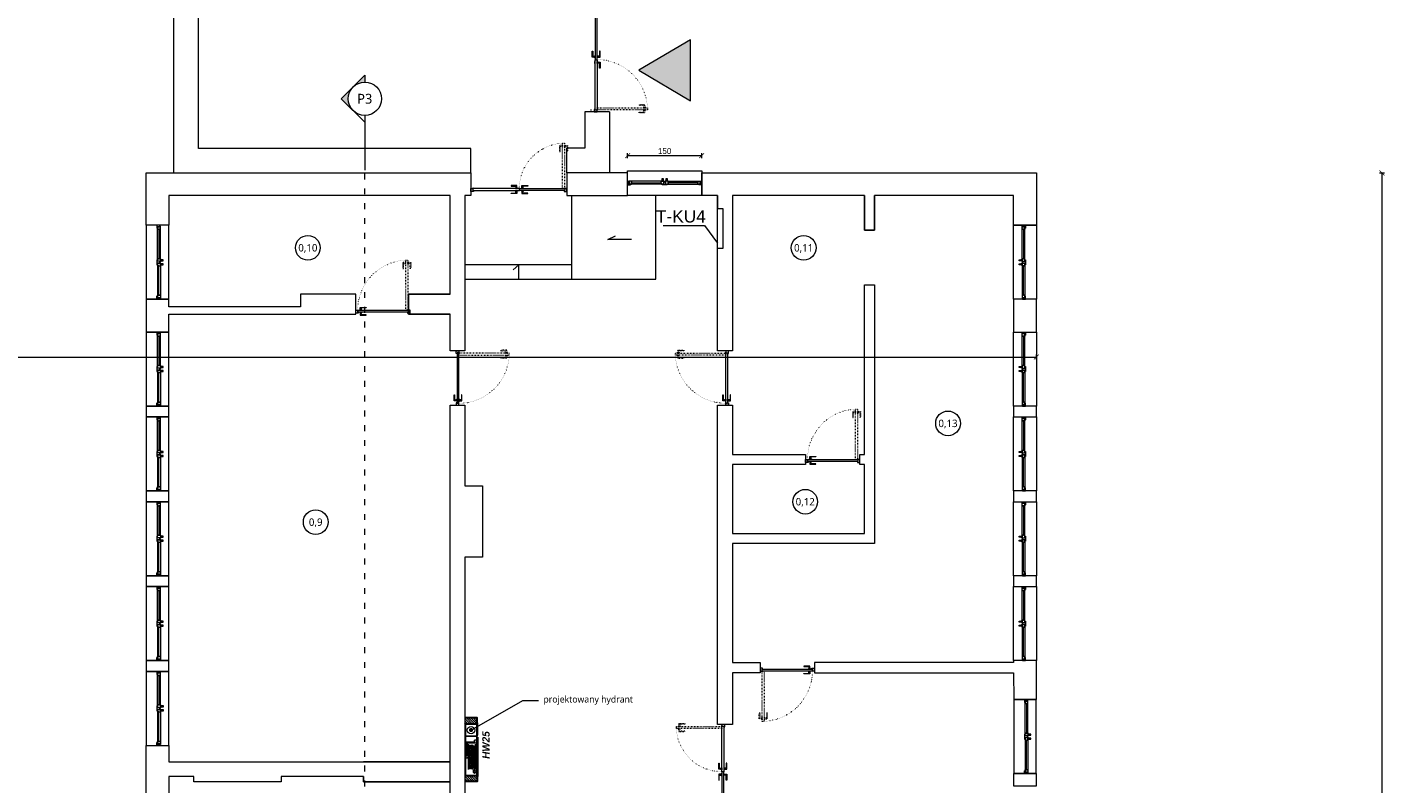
# Model space of a CAD drawing. Header units: millimetres. Extents: x -221 to 149158, y -114258 to 0.
# Tile 39 of 219: x 85454 to 88205, y -63923 to -62390. Entities that reach past the tile are written whole.
import ezdxf
from ezdxf import colors
from ezdxf.entities.mleader import LeaderData, LeaderLine
from ezdxf.enums import TextEntityAlignment as Align
from ezdxf.math import Vec2, Vec3

# ---------------------------------------------------------------- set-up
doc = ezdxf.new("R2010")
doc.units = ezdxf.units.MM
doc.linetypes.add('ACAD_ISO03W100', pattern=[30, 12, -18])
doc.linetypes.add('ACAD_ISO07W100', pattern=[3, 0, -3])
doc.layers.get('0').update_dxf_attribs({"lineweight": 0})
for name, color, linetype, lineweight, true_color in [('A-instalacje.ART', 7, 'Continuous', 30, 0xd60000), ('A-opis.ART', 7, 'Continuous', 0, 0x000000), ('A-przekrycieram.ART', 7, 'Continuous', 0, 0xffffff), ('A-wyposażenie.ART', 7, 'Continuous', 0, 0x000000), ('instalacje_arch', 7, 'Continuous', 30, 0xd60000), ('wypełnienie 2', 7, 'Continuous', 0, 0x363636)]:
    doc.layers.add(name, color=color, linetype=linetype, lineweight=lineweight, true_color=true_color)
for name, color, linetype, lineweight in [('OPIS', 4, 'Continuous', 9), ('opis..KF', 250, 'Continuous', 15), ('stolarka_arch', 250, 'Continuous', 5), ('wymiar..KF', 12, 'Continuous', 5), ('ściana pro..KF', 222, 'Continuous', 30), ('ściany ist..KF', 61, 'Continuous', 5)]:
    doc.layers.add(name, color=color, linetype=linetype, lineweight=lineweight)
doc.styles.add('ARCH', font='segoeuil.ttf')
doc.styles.add('kamil', font='GOTHIC.TTF')
doc.styles.get("Standard").update_dxf_attribs({"font": 'arial.ttf'})
doc.dimstyles.new('100..KF', dxfattribs={"dimtxt": 12, "dimasz": 10, "dimexe": 5, "dimexo": 5, "dimgap": 3, "dimtad": 1, "dimdec": 1, "dimrnd": 0.5, "dimtxsty": 'kamil', "dimblk": 'ARCHTICK', "dimcen": 0, "dimclrd": 256, "dimclre": 256, "dimclrt": 256, "dimadec": 0, "dimazin": 0, "dimtfac": 1, "dimtdec": 1, "dimtofl": 0, "dimtmove": 0, "dimatfit": 3, "dimfxl": 10, "dimfxlon": 1, "dimlwd": 0, "dimlwe": 0, "dimarcsym": 0})
doc.dimstyles.new('50..KF', dxfattribs={"dimscale": 0.5, "dimtxt": 12, "dimasz": 10, "dimexe": 5, "dimexo": 5, "dimgap": 3, "dimtad": 1, "dimdec": 1, "dimrnd": 0.5, "dimtxsty": 'kamil', "dimblk": 'ARCHTICK', "dimcen": 0, "dimclrd": 256, "dimclre": 256, "dimclrt": 256, "dimadec": 0, "dimazin": 0, "dimtfac": 1, "dimtdec": 1, "dimtofl": 0, "dimtmove": 0, "dimatfit": 3, "dimfxl": 10, "dimfxlon": 1, "dimlwd": 0, "dimlwe": 0, "dimarcsym": 0})

# ---------------------------------------------------------------- blocks, each defined once
blk = doc.blocks.new('*U650')
at = {"layer": 'stolarka_arch', "linetype": 'ACAD_ISO03W100', "lineweight": 0, "ltscale": 0.1}
for points in [[(3.5, 97), (-1.5, 97), (-1.5, 85), (-0.5, 85), (-0.5, 95), (3.5, 95)], [(3.5, 98), (3.5, 94), (4.5, 94), (4.5, 98)], [(4.5, 102), (4.5, 0), (8.5, 0), (8.5, 102)], [(9.5, 98), (9.5, 94), (8.5, 94), (8.5, 98)], [(9.5, 97), (14.5, 97), (14.5, 85), (13.5, 85), (13.5, 95), (9.5, 95)]]:
    blk.add_lwpolyline(points, close=True, dxfattribs=at)
at = {"layer": 'stolarka_arch'}
for points in [[(5, -4), (5, -6), (0, -6), (0, 0), (4, 0), (4, -4), (5, -4)], [(106, 0), (4, 0), (4, -4), (106, -4)], [(101, 1), (101, 6), (89, 6), (89, 5), (99, 5), (99, 1)], [(102, 1), (98, 1), (98, 0), (102, 0)], [(105, -4), (105, -6), (110, -6), (110, 0), (106, 0), (106, -4), (105, -4)], [(101, -5), (101, -10), (89, -10), (89, -9), (99, -9), (99, -5)], [(102, -5), (98, -5), (98, -4), (102, -4)]]:
    blk.add_lwpolyline(points, close=True, dxfattribs=at)
blk.add_circle((4, 0.5), 0.5, dxfattribs=at)
at = {"layer": 'stolarka_arch', "linetype": 'ACAD_ISO07W100', "lineweight": 0, "ltscale": 0.5}
blk.add_arc((4, 0), 102, 0, 89.6506, dxfattribs=at)
blk = doc.blocks.new('*U1022')
at = {"layer": 'stolarka_arch', "lineweight": 0}
blk.add_lwpolyline([(0, 0), (150, 0), (150, -46), (0, -46)], close=True, dxfattribs=at)
at = {"layer": 'stolarka_arch'}
for points in [[(0, -22), (6, -22), (6, -23), (3, -23), (3, -28), (0, -28)], [(3, -23), (8, -23), (8, -29), (2, -29), (2, -28), (3, -28)], [(8, -26), (68, -26), (68, -23), (8, -23)], [(8, -26), (68, -26), (68, -29), (8, -29)], [(73, -23), (68, -23), (68, -29), (74, -29), (74, -28), (73, -28)], [(70, -22), (80, -22), (80, -23), (77, -23), (77, -28), (73, -28), (73, -23), (70, -23)], [(77, -23), (82, -23), (82, -29), (76, -29), (76, -28), (77, -28)], [(142, -26), (82, -26), (82, -23), (142, -23)], [(142, -26), (82, -26), (82, -29), (142, -29)], [(147, -23), (142, -23), (142, -29), (148, -29), (148, -28), (147, -28)], [(150, -22), (144, -22), (144, -23), (147, -23), (147, -28), (150, -28)], [(73, -30), (69, -30), (69, -29), (73, -29)], [(72, -35), (70, -35), (70, -30), (72, -30)], [(81, -30), (77, -30), (77, -29), (81, -29)], [(80, -35), (78, -35), (78, -30), (80, -30)]]:
    blk.add_lwpolyline(points, close=True, dxfattribs=at)
blk = doc.blocks.new('*U1023')
at = {"layer": 'stolarka_arch', "lineweight": 0}
blk.add_lwpolyline([(0, 0), (150, 0), (150, -46), (0, -46)], close=True, dxfattribs=at)
at = {"layer": 'stolarka_arch'}
for points in [[(0, -22), (6, -22), (6, -23), (3, -23), (3, -28), (0, -28)], [(3, -23), (8, -23), (8, -29), (2, -29), (2, -28), (3, -28)], [(8, -26), (68, -26), (68, -23), (8, -23)], [(8, -26), (68, -26), (68, -29), (8, -29)], [(73, -23), (68, -23), (68, -29), (74, -29), (74, -28), (73, -28)], [(70, -22), (80, -22), (80, -23), (77, -23), (77, -28), (73, -28), (73, -23), (70, -23)], [(77, -23), (82, -23), (82, -29), (76, -29), (76, -28), (77, -28)], [(142, -26), (82, -26), (82, -23), (142, -23)], [(142, -26), (82, -26), (82, -29), (142, -29)], [(147, -23), (142, -23), (142, -29), (148, -29), (148, -28), (147, -28)], [(150, -22), (144, -22), (144, -23), (147, -23), (147, -28), (150, -28)], [(73, -30), (69, -30), (69, -29), (73, -29)], [(72, -35), (70, -35), (70, -30), (72, -30)], [(81, -30), (77, -30), (77, -29), (81, -29)], [(80, -35), (78, -35), (78, -30), (80, -30)]]:
    blk.add_lwpolyline(points, close=True, dxfattribs=at)
blk = doc.blocks.new('*U1024')
at = {"layer": 'stolarka_arch', "lineweight": 0}
blk.add_lwpolyline([(0, 0), (150, 0), (150, -46), (0, -46)], close=True, dxfattribs=at)
at = {"layer": 'stolarka_arch'}
for points in [[(0, -22), (6, -22), (6, -23), (3, -23), (3, -28), (0, -28)], [(3, -23), (8, -23), (8, -29), (2, -29), (2, -28), (3, -28)], [(8, -26), (68, -26), (68, -23), (8, -23)], [(8, -26), (68, -26), (68, -29), (8, -29)], [(73, -23), (68, -23), (68, -29), (74, -29), (74, -28), (73, -28)], [(70, -22), (80, -22), (80, -23), (77, -23), (77, -28), (73, -28), (73, -23), (70, -23)], [(77, -23), (82, -23), (82, -29), (76, -29), (76, -28), (77, -28)], [(142, -26), (82, -26), (82, -23), (142, -23)], [(142, -26), (82, -26), (82, -29), (142, -29)], [(147, -23), (142, -23), (142, -29), (148, -29), (148, -28), (147, -28)], [(150, -22), (144, -22), (144, -23), (147, -23), (147, -28), (150, -28)], [(73, -30), (69, -30), (69, -29), (73, -29)], [(72, -35), (70, -35), (70, -30), (72, -30)], [(81, -30), (77, -30), (77, -29), (81, -29)], [(80, -35), (78, -35), (78, -30), (80, -30)]]:
    blk.add_lwpolyline(points, close=True, dxfattribs=at)
blk = doc.blocks.new('*U1018')
at = {"layer": 'stolarka_arch', "lineweight": 0}
blk.add_lwpolyline([(0, 0), (150, 0), (150, -46), (0, -46)], close=True, dxfattribs=at)
at = {"layer": 'stolarka_arch'}
for points in [[(0, -22), (6, -22), (6, -23), (3, -23), (3, -28), (0, -28)], [(3, -23), (8, -23), (8, -29), (2, -29), (2, -28), (3, -28)], [(8, -26), (68, -26), (68, -23), (8, -23)], [(8, -26), (68, -26), (68, -29), (8, -29)], [(73, -23), (68, -23), (68, -29), (74, -29), (74, -28), (73, -28)], [(70, -22), (80, -22), (80, -23), (77, -23), (77, -28), (73, -28), (73, -23), (70, -23)], [(77, -23), (82, -23), (82, -29), (76, -29), (76, -28), (77, -28)], [(142, -26), (82, -26), (82, -23), (142, -23)], [(142, -26), (82, -26), (82, -29), (142, -29)], [(147, -23), (142, -23), (142, -29), (148, -29), (148, -28), (147, -28)], [(150, -22), (144, -22), (144, -23), (147, -23), (147, -28), (150, -28)], [(73, -30), (69, -30), (69, -29), (73, -29)], [(72, -35), (70, -35), (70, -30), (72, -30)], [(81, -30), (77, -30), (77, -29), (81, -29)], [(80, -35), (78, -35), (78, -30), (80, -30)]]:
    blk.add_lwpolyline(points, close=True, dxfattribs=at)
blk = doc.blocks.new('*U1025')
at = {"layer": 'stolarka_arch', "lineweight": 0}
blk.add_lwpolyline([(0, 0), (150, 0), (150, -46), (0, -46)], close=True, dxfattribs=at)
at = {"layer": 'stolarka_arch'}
for points in [[(0, -22), (6, -22), (6, -23), (3, -23), (3, -28), (0, -28)], [(3, -23), (8, -23), (8, -29), (2, -29), (2, -28), (3, -28)], [(8, -26), (68, -26), (68, -23), (8, -23)], [(8, -26), (68, -26), (68, -29), (8, -29)], [(73, -23), (68, -23), (68, -29), (74, -29), (74, -28), (73, -28)], [(70, -22), (80, -22), (80, -23), (77, -23), (77, -28), (73, -28), (73, -23), (70, -23)], [(77, -23), (82, -23), (82, -29), (76, -29), (76, -28), (77, -28)], [(142, -26), (82, -26), (82, -23), (142, -23)], [(142, -26), (82, -26), (82, -29), (142, -29)], [(147, -23), (142, -23), (142, -29), (148, -29), (148, -28), (147, -28)], [(150, -22), (144, -22), (144, -23), (147, -23), (147, -28), (150, -28)], [(73, -30), (69, -30), (69, -29), (73, -29)], [(72, -35), (70, -35), (70, -30), (72, -30)], [(81, -30), (77, -30), (77, -29), (81, -29)], [(80, -35), (78, -35), (78, -30), (80, -30)]]:
    blk.add_lwpolyline(points, close=True, dxfattribs=at)
blk = doc.blocks.new('*U1026')
at = {"layer": 'stolarka_arch', "lineweight": 0}
blk.add_lwpolyline([(0, 0), (150, 0), (150, -45.9), (0, -45.9)], close=True, dxfattribs=at)
at = {"layer": 'stolarka_arch'}
for points in [[(0, -22), (6, -22), (6, -23), (3, -23), (3, -28), (0, -28)], [(3, -23), (8, -23), (8, -29), (2, -29), (2, -28), (3, -28)], [(8, -26), (68, -26), (68, -23), (8, -23)], [(8, -26), (68, -26), (68, -29), (8, -29)], [(73, -23), (68, -23), (68, -29), (74, -29), (74, -28), (73, -28)], [(70, -22), (80, -22), (80, -23), (77, -23), (77, -28), (73, -28), (73, -23), (70, -23)], [(77, -23), (82, -23), (82, -29), (76, -29), (76, -28), (77, -28)], [(142, -26), (82, -26), (82, -23), (142, -23)], [(142, -26), (82, -26), (82, -29), (142, -29)], [(147, -23), (142, -23), (142, -29), (148, -29), (148, -28), (147, -28)], [(150, -22), (144, -22), (144, -23), (147, -23), (147, -28), (150, -28)], [(73, -30), (69, -30), (69, -29), (73, -29)], [(72, -35), (70, -35), (70, -30), (72, -30)], [(81, -30), (77, -30), (77, -29), (81, -29)], [(80, -35), (78, -35), (78, -30), (80, -30)]]:
    blk.add_lwpolyline(points, close=True, dxfattribs=at)
blk = doc.blocks.new('*U1037')
at = {"layer": 'stolarka_arch', "lineweight": 0}
blk.add_lwpolyline([(0, 0), (150, 0), (150, -45.9), (0, -45.9)], close=True, dxfattribs=at)
at = {"layer": 'stolarka_arch'}
for points in [[(0, -22), (6, -22), (6, -23), (3, -23), (3, -28), (0, -28)], [(3, -23), (8, -23), (8, -29), (2, -29), (2, -28), (3, -28)], [(8, -26), (68, -26), (68, -23), (8, -23)], [(8, -26), (68, -26), (68, -29), (8, -29)], [(73, -23), (68, -23), (68, -29), (74, -29), (74, -28), (73, -28)], [(70, -22), (80, -22), (80, -23), (77, -23), (77, -28), (73, -28), (73, -23), (70, -23)], [(77, -23), (82, -23), (82, -29), (76, -29), (76, -28), (77, -28)], [(142, -26), (82, -26), (82, -23), (142, -23)], [(142, -26), (82, -26), (82, -29), (142, -29)], [(147, -23), (142, -23), (142, -29), (148, -29), (148, -28), (147, -28)], [(150, -22), (144, -22), (144, -23), (147, -23), (147, -28), (150, -28)], [(73, -30), (69, -30), (69, -29), (73, -29)], [(72, -35), (70, -35), (70, -30), (72, -30)], [(81, -30), (77, -30), (77, -29), (81, -29)], [(80, -35), (78, -35), (78, -30), (80, -30)]]:
    blk.add_lwpolyline(points, close=True, dxfattribs=at)
blk = doc.blocks.new('*U1040')
at = {"layer": 'stolarka_arch', "lineweight": 0}
blk.add_lwpolyline([(0, 0), (150, 0), (150, -46), (0, -46)], close=True, dxfattribs=at)
at = {"layer": 'stolarka_arch'}
for points in [[(0, -22), (6, -22), (6, -23), (3, -23), (3, -28), (0, -28)], [(3, -23), (8, -23), (8, -29), (2, -29), (2, -28), (3, -28)], [(8, -26), (68, -26), (68, -23), (8, -23)], [(8, -26), (68, -26), (68, -29), (8, -29)], [(73, -23), (68, -23), (68, -29), (74, -29), (74, -28), (73, -28)], [(70, -22), (80, -22), (80, -23), (77, -23), (77, -28), (73, -28), (73, -23), (70, -23)], [(77, -23), (82, -23), (82, -29), (76, -29), (76, -28), (77, -28)], [(142, -26), (82, -26), (82, -23), (142, -23)], [(142, -26), (82, -26), (82, -29), (142, -29)], [(147, -23), (142, -23), (142, -29), (148, -29), (148, -28), (147, -28)], [(150, -22), (144, -22), (144, -23), (147, -23), (147, -28), (150, -28)], [(73, -30), (69, -30), (69, -29), (73, -29)], [(72, -35), (70, -35), (70, -30), (72, -30)], [(81, -30), (77, -30), (77, -29), (81, -29)], [(80, -35), (78, -35), (78, -30), (80, -30)]]:
    blk.add_lwpolyline(points, close=True, dxfattribs=at)
blk = doc.blocks.new('*U1028')
at = {"layer": 'stolarka_arch', "lineweight": 0}
blk.add_lwpolyline([(0, 0), (150, 0), (150, -46), (0, -46)], close=True, dxfattribs=at)
at = {"layer": 'stolarka_arch'}
for points in [[(0, -22), (6, -22), (6, -23), (3, -23), (3, -28), (0, -28)], [(3, -23), (8, -23), (8, -29), (2, -29), (2, -28), (3, -28)], [(8, -26), (68, -26), (68, -23), (8, -23)], [(8, -26), (68, -26), (68, -29), (8, -29)], [(73, -23), (68, -23), (68, -29), (74, -29), (74, -28), (73, -28)], [(70, -22), (80, -22), (80, -23), (77, -23), (77, -28), (73, -28), (73, -23), (70, -23)], [(77, -23), (82, -23), (82, -29), (76, -29), (76, -28), (77, -28)], [(142, -26), (82, -26), (82, -23), (142, -23)], [(142, -26), (82, -26), (82, -29), (142, -29)], [(147, -23), (142, -23), (142, -29), (148, -29), (148, -28), (147, -28)], [(150, -22), (144, -22), (144, -23), (147, -23), (147, -28), (150, -28)], [(73, -30), (69, -30), (69, -29), (73, -29)], [(72, -35), (70, -35), (70, -30), (72, -30)], [(81, -30), (77, -30), (77, -29), (81, -29)], [(80, -35), (78, -35), (78, -30), (80, -30)]]:
    blk.add_lwpolyline(points, close=True, dxfattribs=at)
blk = doc.blocks.new('*U1029')
at = {"layer": 'stolarka_arch', "lineweight": 0}
blk.add_lwpolyline([(0, 0), (150, 0), (150, -46), (0, -46)], close=True, dxfattribs=at)
at = {"layer": 'stolarka_arch'}
for points in [[(0, -22), (6, -22), (6, -23), (3, -23), (3, -28), (0, -28)], [(3, -23), (8, -23), (8, -29), (2, -29), (2, -28), (3, -28)], [(8, -26), (68, -26), (68, -23), (8, -23)], [(8, -26), (68, -26), (68, -29), (8, -29)], [(73, -23), (68, -23), (68, -29), (74, -29), (74, -28), (73, -28)], [(70, -22), (80, -22), (80, -23), (77, -23), (77, -28), (73, -28), (73, -23), (70, -23)], [(77, -23), (82, -23), (82, -29), (76, -29), (76, -28), (77, -28)], [(142, -26), (82, -26), (82, -23), (142, -23)], [(142, -26), (82, -26), (82, -29), (142, -29)], [(147, -23), (142, -23), (142, -29), (148, -29), (148, -28), (147, -28)], [(150, -22), (144, -22), (144, -23), (147, -23), (147, -28), (150, -28)], [(73, -30), (69, -30), (69, -29), (73, -29)], [(72, -35), (70, -35), (70, -30), (72, -30)], [(81, -30), (77, -30), (77, -29), (81, -29)], [(80, -35), (78, -35), (78, -30), (80, -30)]]:
    blk.add_lwpolyline(points, close=True, dxfattribs=at)
blk = doc.blocks.new('*U1030')
at = {"layer": 'stolarka_arch', "lineweight": 0}
blk.add_lwpolyline([(0, 0), (150, 0), (150, -46), (0, -46)], close=True, dxfattribs=at)
at = {"layer": 'stolarka_arch'}
for points in [[(0, -22), (6, -22), (6, -23), (3, -23), (3, -28), (0, -28)], [(3, -23), (8, -23), (8, -29), (2, -29), (2, -28), (3, -28)], [(8, -26), (68, -26), (68, -23), (8, -23)], [(8, -26), (68, -26), (68, -29), (8, -29)], [(73, -23), (68, -23), (68, -29), (74, -29), (74, -28), (73, -28)], [(70, -22), (80, -22), (80, -23), (77, -23), (77, -28), (73, -28), (73, -23), (70, -23)], [(77, -23), (82, -23), (82, -29), (76, -29), (76, -28), (77, -28)], [(142, -26), (82, -26), (82, -23), (142, -23)], [(142, -26), (82, -26), (82, -29), (142, -29)], [(147, -23), (142, -23), (142, -29), (148, -29), (148, -28), (147, -28)], [(150, -22), (144, -22), (144, -23), (147, -23), (147, -28), (150, -28)], [(73, -30), (69, -30), (69, -29), (73, -29)], [(72, -35), (70, -35), (70, -30), (72, -30)], [(81, -30), (77, -30), (77, -29), (81, -29)], [(80, -35), (78, -35), (78, -30), (80, -30)]]:
    blk.add_lwpolyline(points, close=True, dxfattribs=at)
blk = doc.blocks.new('*U1041')
at = {"layer": 'stolarka_arch', "lineweight": 0}
blk.add_lwpolyline([(0, 0), (150, 0), (150, -46), (0, -46)], close=True, dxfattribs=at)
at = {"layer": 'stolarka_arch'}
for points in [[(0, -22), (6, -22), (6, -23), (3, -23), (3, -28), (0, -28)], [(3, -23), (8, -23), (8, -29), (2, -29), (2, -28), (3, -28)], [(8, -26), (68, -26), (68, -23), (8, -23)], [(8, -26), (68, -26), (68, -29), (8, -29)], [(73, -23), (68, -23), (68, -29), (74, -29), (74, -28), (73, -28)], [(70, -22), (80, -22), (80, -23), (77, -23), (77, -28), (73, -28), (73, -23), (70, -23)], [(77, -23), (82, -23), (82, -29), (76, -29), (76, -28), (77, -28)], [(142, -26), (82, -26), (82, -23), (142, -23)], [(142, -26), (82, -26), (82, -29), (142, -29)], [(147, -23), (142, -23), (142, -29), (148, -29), (148, -28), (147, -28)], [(150, -22), (144, -22), (144, -23), (147, -23), (147, -28), (150, -28)], [(73, -30), (69, -30), (69, -29), (73, -29)], [(72, -35), (70, -35), (70, -30), (72, -30)], [(81, -30), (77, -30), (77, -29), (81, -29)], [(80, -35), (78, -35), (78, -30), (80, -30)]]:
    blk.add_lwpolyline(points, close=True, dxfattribs=at)
blk = doc.blocks.new('*U1014')
at = {"layer": 'stolarka_arch', "linetype": 'ACAD_ISO03W100', "lineweight": 0, "ltscale": 0.1}
for points in [[(3.5, 87), (-1.5, 87), (-1.5, 75), (-0.5, 75), (-0.5, 85), (3.5, 85)], [(3.5, 88), (3.5, 84), (4.5, 84), (4.5, 88)], [(4.5, 92), (4.5, 0), (8.5, 0), (8.5, 92)], [(9.5, 88), (9.5, 84), (8.5, 84), (8.5, 88)], [(9.5, 87), (14.5, 87), (14.5, 75), (13.5, 75), (13.5, 85), (9.5, 85)]]:
    blk.add_lwpolyline(points, close=True, dxfattribs=at)
at = {"layer": 'stolarka_arch'}
for points in [[(5, -4), (5, -6), (0, -6), (0, 0), (4, 0), (4, -4), (5, -4)], [(96, 0), (4, 0), (4, -4), (96, -4)], [(91, 1), (91, 6), (79, 6), (79, 5), (89, 5), (89, 1)], [(92, 1), (88, 1), (88, 0), (92, 0)], [(96, 0), (190.3, 0), (190.3, -4), (96, -4)], [(100, 1), (104, 1), (104, 0), (100, 0)], [(101, 1), (101, 6), (113, 6), (113, 5), (103, 5), (103, 1)], [(189.3, -4), (189.3, -6), (194.3, -6), (194.3, 0), (190.3, 0), (190.3, -4), (189.3, -4)], [(91, -5), (91, -10), (79, -10), (79, -9), (89, -9), (89, -5)], [(92, -5), (88, -5), (88, -4), (92, -4)], [(100, -5), (104, -5), (104, -4), (100, -4)], [(101, -5), (101, -10), (113, -10), (113, -9), (103, -9), (103, -5)]]:
    blk.add_lwpolyline(points, close=True, dxfattribs=at)
for centre in [(4, 0.5), (190.3, 0.5)]:
    blk.add_circle(centre, 0.5, dxfattribs=at)
at = {"layer": 'stolarka_arch', "linetype": 'ACAD_ISO07W100', "lineweight": 0, "ltscale": 0.5}
blk.add_arc((4, 0), 92, 0, 89.6506, dxfattribs=at)
blk = doc.blocks.new('*U1015')
at = {"layer": 'stolarka_arch', "lineweight": 0}
blk.add_lwpolyline([(0, 0), (150, 0), (150, -50), (0, -50)], close=True, dxfattribs=at)
at = {"layer": 'stolarka_arch'}
for points in [[(0, -22), (6, -22), (6, -23), (3, -23), (3, -28), (0, -28)], [(3, -23), (8, -23), (8, -29), (2, -29), (2, -28), (3, -28)], [(8, -26), (68, -26), (68, -23), (8, -23)], [(8, -26), (68, -26), (68, -29), (8, -29)], [(73, -23), (68, -23), (68, -29), (74, -29), (74, -28), (73, -28)], [(70, -22), (80, -22), (80, -23), (77, -23), (77, -28), (73, -28), (73, -23), (70, -23)], [(77, -23), (82, -23), (82, -29), (76, -29), (76, -28), (77, -28)], [(142, -26), (82, -26), (82, -23), (142, -23)], [(142, -26), (82, -26), (82, -29), (142, -29)], [(147, -23), (142, -23), (142, -29), (148, -29), (148, -28), (147, -28)], [(150, -22), (144, -22), (144, -23), (147, -23), (147, -28), (150, -28)], [(73, -30), (69, -30), (69, -29), (73, -29)], [(72, -35), (70, -35), (70, -30), (72, -30)], [(81, -30), (77, -30), (77, -29), (81, -29)], [(80, -35), (78, -35), (78, -30), (80, -30)]]:
    blk.add_lwpolyline(points, close=True, dxfattribs=at)
blk = doc.blocks.new('*U1003')
at = {"layer": 'stolarka_arch', "linetype": 'ACAD_ISO03W100', "lineweight": 0, "ltscale": 0.1}
for points in [[(3.5, 87), (-1.5, 87), (-1.5, 75), (-0.5, 75), (-0.5, 85), (3.5, 85)], [(3.5, 88), (3.5, 84), (4.5, 84), (4.5, 88)], [(4.5, 92), (4.5, 0), (8.5, 0), (8.5, 92)], [(9.5, 88), (9.5, 84), (8.5, 84), (8.5, 88)], [(9.5, 87), (14.5, 87), (14.5, 75), (13.5, 75), (13.5, 85), (9.5, 85)]]:
    blk.add_lwpolyline(points, close=True, dxfattribs=at)
at = {"layer": 'stolarka_arch'}
for points in [[(5, -4), (5, -6), (0, -6), (0, 0), (4, 0), (4, -4), (5, -4)], [(96, 0), (4, 0), (4, -4), (96, -4)], [(91, 1), (91, 6), (79, 6), (79, 5), (89, 5), (89, 1)], [(92, 1), (88, 1), (88, 0), (92, 0)], [(96, 0), (157, 0), (157, -4), (96, -4)], [(100, 1), (104, 1), (104, 0), (100, 0)], [(101, 1), (101, 6), (113, 6), (113, 5), (103, 5), (103, 1)], [(156, -4), (156, -6), (161, -6), (161, 0), (157, 0), (157, -4), (156, -4)], [(91, -5), (91, -10), (79, -10), (79, -9), (89, -9), (89, -5)], [(92, -5), (88, -5), (88, -4), (92, -4)], [(100, -5), (104, -5), (104, -4), (100, -4)], [(101, -5), (101, -10), (113, -10), (113, -9), (103, -9), (103, -5)]]:
    blk.add_lwpolyline(points, close=True, dxfattribs=at)
for centre in [(4, 0.5), (157, 0.5)]:
    blk.add_circle(centre, 0.5, dxfattribs=at)
at = {"layer": 'stolarka_arch', "linetype": 'ACAD_ISO07W100', "lineweight": 0, "ltscale": 0.5}
blk.add_arc((4, 0), 92, 0, 89.6506, dxfattribs=at)
blk = doc.blocks.new('nr pom')
at = {"layer": 'opis..KF', "lineweight": 20}
blk.add_circle((0, 0), 25, dxfattribs=at)
at = {"layer": 'opis..KF', "style": 'ARCH'}
blk.add_attdef('00', text='', height=15, dxfattribs=at).set_placement((0, 0), align=Align.MIDDLE_CENTER)
blk = doc.blocks.new('*U1228')
at = {"layer": 'instalacje_arch', "lineweight": 20, "true_color": 0xf4ee51}
h = blk.add_hatch(color=41, dxfattribs=at)
h.dxf.hatch_style = 1
h.paths.add_polyline_path([(0, 33.8), (0, 47.7), (-23.9, 23.9, -0.198912)])
h.paths.add_polyline_path([(-47.7, 0), (-23.9, -23.9, -0.198912), (-33.8, 0, -0.198912), (-23.9, 23.9)])
at = {"layer": 'instalacje_arch', "color": 41, "linetype": 'ACAD_ISO03W100', "lineweight": 9, "true_color": 0xf4ee51}
blk.add_line((0, -4093.7), (0, -145), dxfattribs=at)
at = {"layer": 'instalacje_arch', "color": 41, "lineweight": 20, "true_color": 0xf4ee51}
for points in [[(0, -33.8), (0, -47.7), (-47.7, 0), (0, 47.7), (0, 33.8)], [(0, -45), (0, -145)]]:
    blk.add_lwpolyline(points, dxfattribs=at)
blk.add_circle((0, 0), 33.8, dxfattribs=at)
at = {"layer": 'instalacje_arch', "color": 41, "true_color": 0xf4ee51, "style": 'ARCH'}
for tag, p in [('P1', (0, 0)), ('P2', (0, -4238.7))]:
    blk.add_attdef(tag, text='', height=20, rotation=180, dxfattribs=at).set_placement(p, align=Align.MIDDLE_CENTER)
blk = doc.blocks.new('_ArchTick')
at = {"color": 0, "linetype": 'ByBlock', "const_width": 0.15}
blk.add_lwpolyline([(-0.5, -0.5), (0.5, 0.5)], dxfattribs=at)
blk = doc.blocks.new('*D1279')
at = {"layer": 'Defpoints', "color": 0, "transparency": 16777216}
for p in [(14.6, -62912.1), (119184.8, -62912.1), (0, -62950)]:
    blk.add_point(p, dxfattribs=at)
at = {"layer": 'wymiar..KF', "linetype": 'Continuous', "lineweight": 0, "transparency": 16777216}
for p, q in [((19.6, -62912.1), (12.1, -62912.1)), ((14.6, -62950), (14.6, -62912.1)), ((9.6, -62950), (17.1, -62950))]:
    blk.add_line(p, q, dxfattribs=at)
at = {"layer": 'wymiar..KF', "lineweight": 0, "transparency": 16777216, "xscale": 5, "yscale": 5, "zscale": 5}
for p, rotation in [((14.6, -62912.1), 90), ((14.6, -62950), 270)]:
    blk.add_blockref('_ArchTick', p, dxfattribs=dict(at, rotation=rotation))
at = {"layer": 'wymiar..KF', "transparency": 16777216, "insert": (10, -62931.1), "char_height": 6, "attachment_point": 5, "rotation": 90, "style": 'kamil'}
blk.add_mtext('38', dxfattribs=at)
blk = doc.blocks.new('*U1674')
at = {"layer": 'A-przekrycieram.ART'}
h = blk.add_hatch(color=256, dxfattribs=at)
h.dxf.hatch_style = 1
h.paths.add_polyline_path([(0, 4200), (5940, 4200), (5940, 0), (0, 0)])
h.paths.add_polyline_path([(200, 4100), (5840, 4100), (5840, 100), (200, 100)], flags=16)
blk = doc.blocks.new('*U1701')
at = {"layer": 'A-wyposażenie.ART'}
h = blk.add_hatch(color=160, dxfattribs=at)
h.dxf.hatch_style = 1
h.paths.add_polyline_path([(107, 0), (27, 0), (27, 1), (107, 1)])
h.paths.add_polyline_path([(-2, 0), (23, 0), (23, 1), (-2, 1)])
h.paths.add_polyline_path([(25.5, -24), (104, -24), (104, -1), (25.5, -1)], flags=16)
h.paths.add_polyline_path([(24.5, -1), (1, -1), (1, -24), (24.5, -24)], flags=16)
h.paths.add_polyline_path([(0, -25), (105, -25), (105, 0), (0, 0)])
at = {"layer": 'A-wyposażenie.ART', "color": 160}
for p, q in [((39.5, -1.5), (33.2, -1.5)), ((33.2, -1.5), (33.2, -5.5)), ((39.5, -5.5), (33.2, -5.5)), ((36.5, -22.1), (36.5, -5.5)), ((36.5, -22.1), (36.5, -5.5)), ((36.5, -22.1), (38.5, -20.1)), ((36.5, -22.1), (65, -22.1)), ((38.5, -20.1), (38.5, -5.5)), ((38.5, -20.1), (65, -20.1)), ((39.5, -1.5), (39.5, -5.5)), ((41.9, -3.6), (41.1, -3.1)), ((92.9, -3.1), (41.1, -3.1)), ((41.9, -18), (41.1, -18.4)), ((41.1, -18.4), (92.9, -18.4)), ((88.4, -3.6), (42, -3.6)), ((67, -17.9), (42, -17.9)), ((87.5, -6.2), (44.7, -7.9)), ((89.3, -8.6), (44.7, -10.4)), ((89.3, -11.1), (44.7, -12.9)), ((89.3, -13.6), (44.7, -15.4)), ((89.4, -16.1), (44.7, -17.9)), ((87.5, -3.6), (46.4, -6.1)), ((65, -18.5), (67, -18.5)), ((65, -18.5), (67, -18.5)), ((65, -18.9), (65, -20)), ((65, -20), (65, -20)), ((67, -17.9), (92, -17.9)), ((69, -18.5), (67, -18.5)), ((68.6, -18.5), (69, -18.5)), ((69, -18.9), (69, -20)), ((76.2, -3.6), (92, -3.6)), ((97.2, -4.4), (87.7, -6.2)), ((97.2, -6.9), (89.3, -8.6)), ((92.1, -3.6), (92.9, -3.1)), ((92.1, -18), (92.9, -18.4))]:
    blk.add_line(p, q, dxfattribs=at)
for points in [[(-2, 0), (23, 0), (23, 1), (-2, 1)], [(0, -25), (105, -25), (105, 0), (0, 0)], [(107, 0), (27, 0), (27, 1), (107, 1)], [(24.5, -1), (1, -1), (1, -24), (24.5, -24)], [(25.5, -24), (104, -24), (104, -1), (25.5, -1)]]:
    blk.add_lwpolyline(points, close=True, dxfattribs=at)
blk.add_circle((12.8, -12.5), 7.5, dxfattribs=at)
for centre, radius, start, end in [((42, -3.3), 0.3, 240, 270), ((42, -18.2), 0.3, 90, 120), ((44.7, -9.2), 1.25, 90, 270), ((44.7, -11.7), 1.25, 90, 270), ((44.7, -14.2), 1.25, 90, 270), ((44.7, -16.7), 1.25, 90, 270), ((46.4, -4.9), 1.25, 90, 270), ((46.4, -7.4), 1.25, 90, 204.8611), ((67, -21.1), 2.25, 150.1519, 29.8481), ((65, -18.6), 0.16, 90, 247.3402), ((64.9, -18.9), 0.1, 0, 67.3402), ((69, -18.6), 0.16, 292.6598, 90), ((69.1, -18.9), 0.1, 112.6598, 180), ((87.4, -4.9), 1.29, 271.7747, 88.3577), ((87.6, -16.6), 1.25, 270, 23.103), ((89.3, -9.9), 1.25, 270, 90), ((89.3, -12.4), 1.25, 270, 90), ((89.3, -14.9), 1.25, 270, 90), ((92, -3.3), 0.3, 270, 300), ((92, -18.2), 0.3, 60, 90), ((97.2, -5.7), 2.7, 221.3769, 160.9252), ((97.2, -5.7), 1.25, 270, 110.7696)]:
    blk.add_arc(centre, radius, start, end, dxfattribs=at)
blk = doc.blocks.new('_Dot')
at = {"color": 0, "linetype": 'ByBlock', "lineweight": -2}
blk.add_line((-0.5, 0), (-1, 0), dxfattribs=at)
at = {"color": 0, "linetype": 'ByBlock', "const_width": 0.5}
blk.add_lwpolyline([(-0.25, 0, 1), (0.25, 0, 1)], format="xyb", close=True, dxfattribs=at)
blk = doc.blocks.new('*D1716')
at = {"layer": 'Defpoints', "color": 0, "linetype": 'ByBlock', "lineweight": 50, "transparency": 16777216}
for p in [(81245.7, -62685), (87498.6, -62685), (87498.6, -63058.1)]:
    blk.add_point(p, dxfattribs=at)
at = {"layer": 'OPIS', "linetype": 'Continuous', "lineweight": 0, "transparency": 16777216}
for p, q in [((81245.7, -63053.1), (81245.7, -63063.1)), ((87498.6, -63053.1), (87498.6, -63063.1)), ((81245.7, -63058.1), (87498.6, -63058.1))]:
    blk.add_line(p, q, dxfattribs=at)
at = {"layer": 'OPIS', "linetype": 'ByBlock', "lineweight": 0, "transparency": 16777216, "xscale": 10, "yscale": 10, "zscale": 10, "rotation": 180}
blk.add_blockref('_ArchTick', (81245.7, -63058.1), dxfattribs=at)
at = {"layer": 'OPIS', "linetype": 'ByBlock', "lineweight": 0, "transparency": 16777216, "xscale": 10, "yscale": 10, "zscale": 10}
blk.add_blockref('_ArchTick', (87498.6, -63058.1), dxfattribs=at)
at = {"layer": 'OPIS', "linetype": 'ByBlock', "lineweight": 50, "transparency": 16777216, "insert": (84372.2, -63048.8), "char_height": 12, "attachment_point": 5, "style": 'kamil'}
blk.add_mtext('6253', dxfattribs=at)
blk = doc.blocks.new('*D1721')
at = {"layer": 'Defpoints', "color": 0, "linetype": 'ByBlock', "lineweight": 50, "transparency": 16777216}
for p in [(86670.5, -62650.1), (86670.5, -62703), (86820.5, -62703)]:
    blk.add_point(p, dxfattribs=at)
at = {"layer": 'OPIS', "linetype": 'Continuous', "lineweight": 0, "transparency": 16777216}
for p, q in [((86670.5, -62655.1), (86670.5, -62645.1)), ((86820.5, -62650.1), (86670.5, -62650.1)), ((86820.5, -62655.1), (86820.5, -62645.1))]:
    blk.add_line(p, q, dxfattribs=at)
at = {"layer": 'OPIS', "linetype": 'ByBlock', "lineweight": 0, "transparency": 16777216, "xscale": 10, "yscale": 10, "zscale": 10, "rotation": 180}
blk.add_blockref('_ArchTick', (86670.5, -62650.1), dxfattribs=at)
at = {"layer": 'OPIS', "linetype": 'ByBlock', "lineweight": 0, "transparency": 16777216, "xscale": 10, "yscale": 10, "zscale": 10}
blk.add_blockref('_ArchTick', (86820.5, -62650.1), dxfattribs=at)
at = {"layer": 'OPIS', "linetype": 'ByBlock', "lineweight": 50, "transparency": 16777216, "insert": (86745.5, -62640.8), "char_height": 12, "attachment_point": 5, "style": 'kamil'}
blk.add_mtext('150', dxfattribs=at)
blk = doc.blocks.new('*D1723')
at = {"layer": 'Defpoints', "color": 0, "linetype": 'ByBlock', "lineweight": 50, "transparency": 16777216}
for p in [(87498.6, -62685), (87163.1, -66126), (88198.9, -66126)]:
    blk.add_point(p, dxfattribs=at)
at = {"layer": 'OPIS', "linetype": 'Continuous', "lineweight": 0, "transparency": 16777216}
for p, q in [((88193.9, -62685), (88203.9, -62685)), ((88198.9, -62685), (88198.9, -66126)), ((88193.9, -66126), (88203.9, -66126))]:
    blk.add_line(p, q, dxfattribs=at)
at = {"layer": 'OPIS', "linetype": 'ByBlock', "lineweight": 0, "transparency": 16777216, "xscale": 10, "yscale": 10, "zscale": 10}
for p, rotation in [((88198.9, -62685), 90), ((88198.9, -66126), 270)]:
    blk.add_blockref('_ArchTick', p, dxfattribs=dict(at, rotation=rotation))
at = {"layer": 'OPIS', "linetype": 'ByBlock', "lineweight": 50, "transparency": 16777216, "insert": (88189.6, -64405.5), "char_height": 12, "attachment_point": 5, "rotation": 90, "style": 'kamil'}
blk.add_mtext('3441', dxfattribs=at)

msp = doc.modelspace()

# ---------------------------------------------------------------- hatches: boundary and pattern name
at = {"linetype": 'ByBlock', "true_color": 0x636466}
h = msp.add_hatch(color=251, dxfattribs=at)
h.dxf.hatch_style = 1
h.paths.add_polyline_path([(86693.31, -62476.86), (86797.59, -62415.14), (86797.59, -62538.58)])
at = {"layer": 'wypełnienie 2', "linetype": 'ByBlock'}
h = msp.add_hatch(dxfattribs=at)
h.set_pattern_fill('ANSI31', color=256, angle=90)
h.set_pattern_definition([(135, (21399.616, -162254.62), (-2.24506403, -2.24506403), [])])
h.paths.add_polyline_path([(86340.61, -63789.49), (86340.61, -63801.49), (86365.61, -63801.49), (86365.61, -63789.49)])
h.paths.add_polyline_path([(86340.61, -63906.49), (86340.61, -63918.49), (86365.61, -63918.49), (86365.61, -63906.49)])

# ---------------------------------------------------------------- linework, layer by layer
at = {"linetype": 'ByBlock'}
msp.add_lwpolyline([(86797.59, -62415.14), (86693.31, -62476.86), (86797.59, -62538.58), (86797.59, -62415.14)], dxfattribs=at)
for points in [[(86342.61, -62900.13), (86557.7, -62900.13), (86557.7, -62730.99)], [(86557.7, -62900.13), (86727.89, -62900.13), (86727.89, -62730.99)], [(86742.32, -62791.69), (86826.21, -62791.69), (86852.61, -62827.54)], [(86742.32, -62791.69), (86826.21, -62791.69), (86852.61, -62827.54)], [(86678.18, -62819.92), (86630.54, -62819.92), (86645.96, -62812.73)], [(86557.7, -62900.13), (86557.7, -62871.13), (86342.61, -62871.13)], [(86450.16, -62900.13), (86450.16, -62871.13), (86438.54, -62881.67)]]:
    msp.add_lwpolyline(points)
at = {"layer": 'stolarka_arch'}
for points in [[(86608.61, -62455.46), (86608.61, -62344.6), (86604.61, -62344.6), (86604.61, -62455.46)], [(86603.61, -62450.46), (86598.61, -62450.46), (86598.61, -62438.46), (86599.61, -62438.46), (86599.61, -62448.46), (86603.61, -62448.46)], [(86603.61, -62451.46), (86603.61, -62447.46), (86604.61, -62447.46), (86604.61, -62451.46)], [(86609.61, -62451.46), (86609.61, -62447.46), (86608.61, -62447.46), (86608.61, -62451.46)], [(86609.61, -62450.46), (86614.61, -62450.46), (86614.61, -62438.46), (86613.61, -62438.46), (86613.61, -62448.46), (86609.61, -62448.46)], [(86603.61, -62459.46), (86603.61, -62463.46), (86604.61, -62463.46), (86604.61, -62459.46)], [(86608.61, -62455.46), (86608.61, -62557.46), (86604.61, -62557.46), (86604.61, -62455.46)], [(86609.61, -62459.46), (86609.61, -62463.46), (86608.61, -62463.46), (86608.61, -62459.46)], [(86609.61, -62460.46), (86614.61, -62460.46), (86614.61, -62472.46), (86613.61, -62472.46), (86613.61, -62462.46), (86609.61, -62462.46)], [(86604.61, -62556.46), (86602.61, -62556.46), (86602.61, -62561.46), (86608.61, -62561.46), (86608.61, -62557.46), (86604.61, -62557.46), (86604.61, -62556.46)]]:
    msp.add_lwpolyline(points, close=True, dxfattribs=at)
at = {"layer": 'stolarka_arch', "linetype": 'ACAD_ISO03W100', "lineweight": 0, "ltscale": 0.1}
for points in [[(86710.61, -62556.96), (86608.61, -62556.96), (86608.61, -62552.96), (86710.61, -62552.96)], [(86705.61, -62551.96), (86705.61, -62546.96), (86693.61, -62546.96), (86693.61, -62547.96), (86703.61, -62547.96), (86703.61, -62551.96)], [(86705.61, -62557.96), (86705.61, -62562.96), (86693.61, -62562.96), (86693.61, -62561.96), (86703.61, -62561.96), (86703.61, -62557.96)], [(86706.61, -62551.96), (86702.61, -62551.96), (86702.61, -62552.96), (86706.61, -62552.96)], [(86706.61, -62557.96), (86702.61, -62557.96), (86702.61, -62556.96), (86706.61, -62556.96)]]:
    msp.add_lwpolyline(points, close=True, dxfattribs=at)
at = {"layer": 'stolarka_arch'}
for centre in [(86596.11, -62557.46), (86609.11, -62557.46)]:
    msp.add_circle(centre, 0.5, dxfattribs=at)
at = {"layer": 'stolarka_arch', "linetype": 'ACAD_ISO07W100', "lineweight": 0, "ltscale": 0.5}
msp.add_arc((86608.61, -62557.46), 102, 0.34937, 90, dxfattribs=at)
at = {"layer": 'ściana pro..KF', "linetype": 'ByBlock'}
for points in [[(86340.61, -63801.49), (86365.61, -63801.49), (86365.61, -63789.49), (86340.61, -63789.49)], [(86340.61, -63906.49), (86365.61, -63906.49), (86365.61, -63918.49), (86340.61, -63918.49)]]:
    msp.add_lwpolyline(points, dxfattribs=at)
at = {"layer": 'ściany ist..KF', "linetype": 'ByBlock'}
for p, q in [((86633.61, -62561.46), (86583.61, -62561.46)), ((86352.83, -62685.24), (86352.79, -62635.24)), ((86547.13, -62685.07), (86547.13, -62635.07)), ((85740.67, -63878.49), (86311.11, -63878.49))]:
    msp.add_line(p, q, dxfattribs=at)
for points in [[(85750.61, -62684.99), (85750.61, -59804.99), (87733.61, -59804.99), (87733.61, -62231.99), (86633.61, -62231.99), (86633.61, -62340.6)], [(86352.79, -62635.24), (85800.61, -62635.72), (85800.61, -59854.99), (87683.61, -59854.99), (87683.61, -62181.99), (86583.61, -62181.99), (86583.61, -62340.6)], [(86633.61, -62561.46), (86633.61, -62684.99), (86547.13, -62685.07)], [(86583.61, -62561.46), (86583.61, -62635.04), (86547.13, -62635.07)], [(85694.61, -62791.07), (85694.61, -62684.99), (86352.79, -62684.99), (86352.79, -62730.99), (86340.61, -62730.99), (86340.61, -63045.78), (86310.61, -63045.78), (86310.61, -62971.49), (86226.61, -62971.49), (86226.61, -62930.99), (86310.61, -62930.99), (86310.61, -62730.99), (85740.61, -62730.99), (85740.61, -62791.07), (85694.61, -62791.07)], [(86352.79, -62685.24), (85750.61, -62685.76)], [(86820.5, -62730.99), (86820.5, -62684.99), (87498.61, -62684.99), (87498.61, -62791.07), (87452.61, -62791.07), (87452.61, -62730.99), (87170.61, -62730.99), (87170.61, -62800.99), (87150.61, -62800.99), (87150.61, -62730.99), (86882.61, -62730.99), (86882.61, -63045.78), (86852.61, -63045.78), (86852.61, -62730.99), (86820.5, -62730.99)], [(87150.61, -62730.99), (87150.61, -62800.99), (87170.61, -62800.99), (87170.61, -62730.99)], [(86852.61, -63155.59), (86882.61, -63155.59), (86882.61, -63255.99), (87030.95, -63255.99), (87030.95, -63275.99), (86882.61, -63275.99), (86882.61, -63415.99), (87150.61, -63415.99), (87150.61, -63275.99), (87140.95, -63275.99), (87140.95, -63255.99), (87150.61, -63255.99), (87150.61, -62911.64), (87170.61, -62911.64), (87170.61, -63435.99), (86882.61, -63435.99), (86882.61, -63677.07), (86938.78, -63677.07), (86938.78, -63698.49), (86882.61, -63698.49), (86882.61, -63802.65), (86852.61, -63802.65), (86852.61, -63155.59)], [(85740.61, -62941.07), (85694.61, -62941.07), (85694.61, -63007.57), (85740.61, -63007.57), (85740.61, -62971.49), (86119.61, -62971.49), (86119.61, -62930.99), (86007.61, -62930.99), (86007.61, -62956.49), (85740.61, -62956.49), (85740.61, -62941.07)], [(86007.61, -62971.49), (86119.61, -62971.49), (86119.61, -62930.99), (86007.61, -62930.99), (86007.61, -62956.49)], [(86310.61, -62930.99), (86226.61, -62930.99), (86226.61, -62971.49), (86310.61, -62971.49)], [(85694.61, -63845.4), (85740.61, -63845.4), (85740.67, -63878.49), (86311.11, -63878.49), (86310.61, -63878.49), (86310.61, -63155.78), (86340.61, -63155.78), (86340.61, -63318.99), (86376.61, -63318.99), (86376.61, -63463.99), (86340.61, -63463.99), (86340.61, -63950.23)], [(86340.61, -63318.99), (86376.61, -63318.99), (86376.61, -63463.99), (86340.61, -63463.99)], [(87048.78, -63698.49), (87452.61, -63698.49), (87452.7, -63752.54), (87498.61, -63752.54), (87498.61, -63673.44), (87452.61, -63673.44), (87452.61, -63677.07), (87048.78, -63677.07), (87048.78, -63698.49)], [(85694.61, -63945.99), (85694.61, -63845.4)], [(85791.11, -63878.49), (85968.11, -63878.49)], [(86135.11, -63908.49), (86135.11, -63918.99), (86311.11, -63918.99), (86311.11, -63878.49), (86135.11, -63878.49)], [(86310.61, -63950.23), (86310.61, -63918.99), (86135.11, -63918.99), (86135.11, -63908.49), (86070.61, -63908.49), (86070.61, -63908.49), (86055.61, -63908.49), (86055.61, -63908.49), (85968.11, -63908.49), (85968.11, -63918.99), (85791.11, -63918.99), (85791.11, -63908.49), (85740.61, -63908.49), (85740.61, -63945.99)], [(85968.11, -63908.49), (85968.11, -63918.99), (85791.11, -63918.99), (85791.11, -63908.49)]]:
    msp.add_lwpolyline(points, dxfattribs=at)
for points in [[(86547.13, -62730.99), (86670.5, -62730.99), (86670.5, -62684.99), (86547.13, -62684.99)], [(87452.61, -63007.57), (87498.61, -63007.57), (87498.61, -62941.07), (87452.61, -62941.07)], [(85694.61, -63179.53), (85740.61, -63179.53), (85740.61, -63157.57), (85694.61, -63157.57)], [(87452.61, -63179.53), (87498.61, -63179.53), (87498.61, -63157.57), (87452.61, -63157.57)], [(85694.61, -63351.49), (85740.61, -63351.49), (85740.61, -63329.53), (85694.61, -63329.53)], [(87452.61, -63351.49), (87498.61, -63351.49), (87498.61, -63329.53), (87452.61, -63329.53)], [(85694.61, -63523.44), (85740.61, -63523.44), (85740.61, -63501.49), (85694.61, -63501.49)], [(87452.61, -63523.44), (87498.61, -63523.44), (87498.61, -63501.49), (87452.61, -63501.49)], [(85694.61, -63695.4), (85740.61, -63695.4), (85740.61, -63673.44), (85694.61, -63673.44)], [(87452.61, -63927.54), (87498.61, -63927.54), (87498.61, -63902.54), (87452.61, -63902.54)]]:
    msp.add_lwpolyline(points, close=True, dxfattribs=at)
at = {"layer": 'ściany ist..KF'}
msp.add_lwpolyline([(86852.61, -62730.99), (86852.61, -62757.25), (86863.12, -62757.25), (86863.12, -62838.21), (86852.61, -62838.21)], dxfattribs=at)

# ---------------------------------------------------------------- block references
at = {"xscale": 2, "yscale": 2, "zscale": 2}
msp.add_blockref('*U1674', (79788.68, -67503.22), dxfattribs=at)
at = {"layer": 'A-instalacje.ART', "rotation": 270}
msp.add_blockref('*U1701', (86365.61, -63801.49), dxfattribs=at)
at = {"layer": 'instalacje_arch'}
ref = msp.add_blockref('*U1228', (86137.97, -62534.67), dxfattribs=at)
ref.add_attrib('P1', 'P3', dxfattribs={"color": 41, "true_color": 0xf4ee51, "height": 20, "style": 'ARCH'}).set_placement((86137.72, -62534.67), align=Align.MIDDLE_CENTER)
at = {"layer": 'opis..KF', "color": 30}
for p, values in [((86022.48, -62836.78), {'00': '0,10'}), ((87027.14, -62836.78), {'00': '0,11'}), ((87319.64, -63192.62), {'00': '0,13'}), ((87030.32, -63351.47), {'00': '0,12'}), ((86038.37, -63392.77), {'00': '0,9'})]:
    msp.add_blockref('nr pom', p, dxfattribs=at).add_auto_attribs(values)
at = {"layer": 'stolarka_arch', "color": 5, "xscale": -1}
for name, p in [('*U1014', (86547.13, -62716.73)), ('*U650', (86229.61, -62963.49)), ('*U650', (87140.95, -63265.63))]:
    msp.add_blockref(name, p, dxfattribs=at)
at = {"layer": 'stolarka_arch', "color": 5, "rotation": 179.9999891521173}
msp.add_blockref('*U1015', (86820.5, -62730.99), dxfattribs=at)
at = {"layer": 'stolarka_arch', "xscale": -1, "rotation": 90}
for name, p in [('*U1022', (85694.61, -62791.07)), ('*U1023', (85694.61, -63007.57)), ('*U650', (86869.12, -63045.78)), ('*U1024', (85694.61, -63179.53)), ('*U1018', (85694.61, -63351.49)), ('*U1025', (85694.61, -63523.44)), ('*U1026', (85694.67, -63695.4)), ('*U1037', (87452.7, -63752.54))]:
    msp.add_blockref(name, p, dxfattribs=at)
at = {"layer": 'stolarka_arch', "rotation": 270}
for name, p in [('*U1040', (87498.61, -62791.07)), ('*U1028', (87498.61, -63007.57)), ('*U650', (86328.7, -63045.78)), ('*U1029', (87498.61, -63179.53)), ('*U1030', (87498.61, -63351.49)), ('*U1041', (87498.61, -63523.44))]:
    msp.add_blockref(name, p, dxfattribs=at)
at = {"layer": 'stolarka_arch', "color": 5, "xscale": -1}
for name, p, rotation in [('*U650', (86938.78, -63694.56), 180), ('*U1003', (86861.18, -63802.65), 90)]:
    msp.add_blockref(name, p, dxfattribs=dict(at, rotation=rotation))

# ---------------------------------------------------------------- texts
at = {"insert": (86828.75, -62760.48), "char_height": 25, "attachment_point": 3}
msp.add_mtext_dynamic_manual_height_columns('T-KU4', width=406.668, gutter_width=12.5, heights=[0], dxfattribs=at)
msp.add_mtext_dynamic_manual_height_columns('T-KU4', width=406.668, gutter_width=12.5, heights=[0], dxfattribs=at)
at = {"layer": 'A-opis.ART', "color": 150, "insert": (86383.42, -63844.68), "char_height": 15, "width": 81.4689, "attachment_point": 5, "rotation": 90, "style": 'ARCH'}
msp.add_mtext('{\\fCentury Gothic|b1|i1|c238|p34;\\C150;\\c15430912;HW25}', dxfattribs=at)

# ---------------------------------------------------------------- dimensions: what is measured, and where the dimension line sits
at = {"layer": 'OPIS', "color": 1, "linetype": 'ByBlock', "lineweight": 50}
for base, p1, p2, picture, middle in [((86670.5, -62650.13), (86820.5, -62702.99), (86670.5, -62702.99), '*D1721', (86745.5, -62640.83)), ((87498.61, -63058.13), (81245.73, -62684.99), (87498.61, -62684.99), '*D1716', (84372.17, -63048.83))]:
    dim = msp.add_linear_dim(base=base, p1=p1, p2=p2, dimstyle='100..KF', override={"dimfxl": 5}, dxfattribs=at)
    dim.commit()
    dim.dimension.update_dxf_attribs({"geometry": picture, "text_midpoint": middle})
dim = msp.add_linear_dim(base=(88198.9, -66126), p1=(87498.61, -62684.99), p2=(87163.08, -66126), angle=90, dimstyle='100..KF', override={"dimfxl": 5}, dxfattribs=at)
dim.commit()
dim.dimension.update_dxf_attribs({"geometry": '*D1723', "text_midpoint": (88189.6, -64405.5)})
at = {"layer": 'wymiar..KF'}
dim = msp.add_linear_dim(base=(14.6, -62912.12), p1=(0, -62950.01), p2=(119184.82, -62912.12), angle=90, dimstyle='50..KF', override={"dimtmove": 1}, dxfattribs=at)
dim.commit()
dim.dimension.update_dxf_attribs({"geometry": '*D1279', "text_midpoint": (9.95, -62931.07)})

# ---------------------------------------------------------------- leaders
at = {"layer": 'opis..KF', "lineweight": 9}
ml = msp.add_multileader_mtext('Standard', dxfattribs=at)
ml.set_content('projektowany hydrant', color=256, style='ARCH')
ml.set_leader_properties(color=256, linetype='ByLayer', lineweight=-1)
ml.set_arrow_properties(name='DOT')
ml.build(insert=Vec2(0, 0))
ml.multileader.update_dxf_attribs({"dogleg_length": 31.74, "arrow_head_size": 8.39})
ctx = ml.context
ctx.base_point, ctx.char_height, ctx.arrow_head_size, ctx.landing_gap_size, ctx.plane_origin = Vec3(86489.78, -63753.99), 13.4164, 8.39, 10.06, Vec3(87810.65, -63845.07)
notes = []
notes.append((ctx, [(0, (1, 1, 0), (86458.04, -63753.99), (1, 0), 31.74, [(0, [(86353.11, -63814.24)], 0, [])])]))
ctx.mtext.insert, ctx.mtext.flow_direction = Vec3(86499.84, -63745.03), 5
for ctx, leaders in notes:
    for number, flags, end, landing, length, lines in leaders:
        leader = LeaderData()
        leader.index, (leader.has_last_leader_line, leader.has_dogleg_vector, leader.attachment_direction) = number, flags
        leader.last_leader_point, leader.dogleg_vector, leader.dogleg_length = Vec3(end), Vec3(landing), length
        for number, points, colour, breaks in lines:
            line = LeaderLine()
            line.index, line.vertices, line.color, line.breaks = number, Vec3.list(points), colors.encode_raw_color(colour), breaks
            leader.lines.append(line)
        ctx.leaders.append(leader)

doc.saveas('drawing.dxf')
